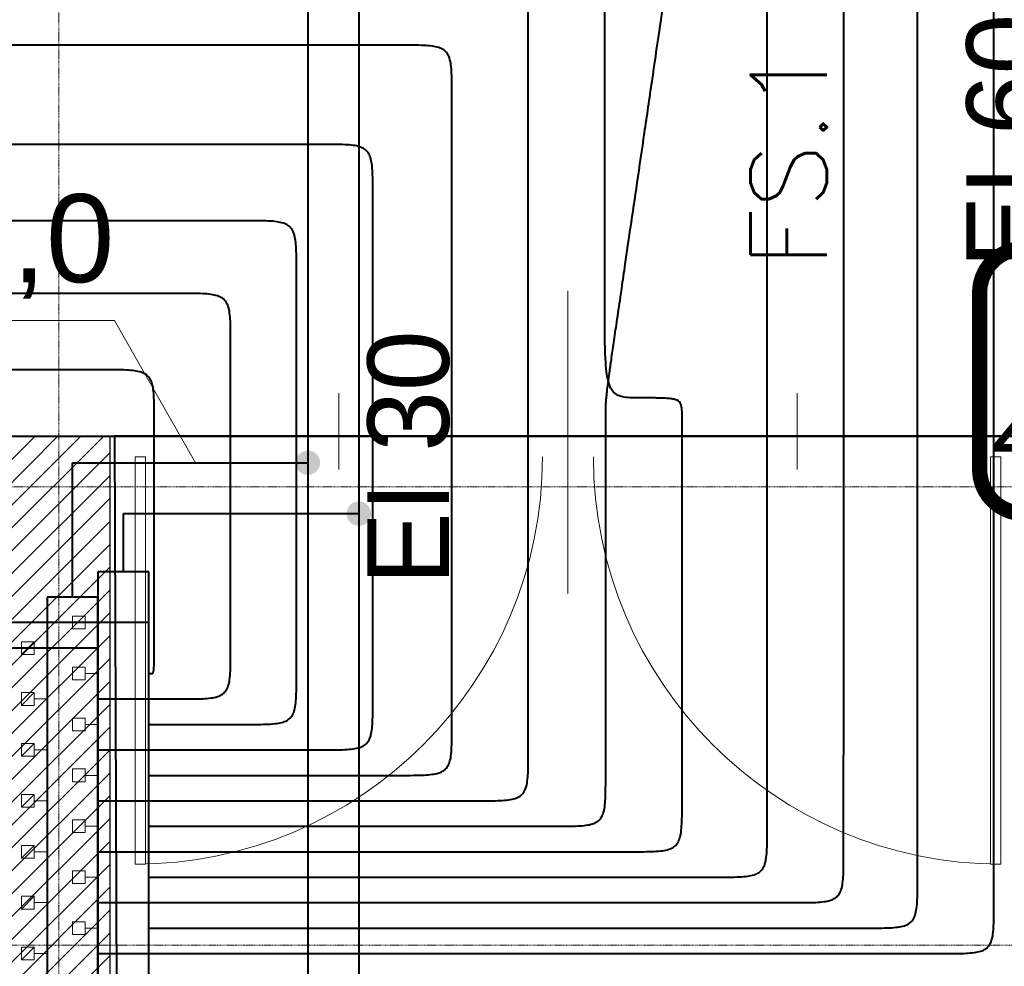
# Model space of a CAD drawing. Header units: millimetres. Extents: x 49908 to 79848, y -11883 to -3092.
# Tile 103 of 222: x 69083 to 69276, y -5031 to -4845. Entities that reach past the tile are written whole.
import ezdxf
from ezdxf.lldxf.tags import DXFTag

# ---------------------------------------------------------------- set-up
doc = ezdxf.new("R2010")
doc.units = ezdxf.units.MM
doc.linetypes.add('DASHDOT', pattern=[1, 0.5, -0.25, 0, -0.25])
for name, color, linetype, lineweight in [('A - STOLARKA - ZESTAWIENIE', 9, 'Continuous', 9), ('A opis', 9, 'Continuous', 13), ('A stolarka', 9, 'Continuous', 9), ('A_CIENKA', 9, 'Continuous', 9), ('A_HATCH', 9, 'Continuous', 9), ('A_MUROWANE', 9, 'Continuous', 25), ('A_OSIE', 9, 'DASHDOT', 9)]:
    doc.layers.add(name, color=color, linetype=linetype, lineweight=lineweight)
doc.layers.add('A_WYMIAR', color=9, linetype='Continuous', lineweight=5, transparency=0.2)
doc.layers.add('IS_Armatura_Therm', color=7, linetype='SOLID')
doc.layers.add('IS_Opisy_działek_Therm', color=7, linetype='SOLID')
for name, color, linetype, true_color in [('IS_Ogrzewanie_płaszczyznowe', 7, 'SOLID', 0xac00e6), ('IS_Ogrzewanie_płaszczyznowe_-_opis', 7, 'SOLID', 0xf000f0), ('IS_Przyłącza_o.p._Powrót', 7, 'DASH', 0x438955), ('IS_Przyłącza_o.p._Zasilanie', 7, 'SOLID', 0xff9124)]:
    doc.layers.add(name, color=color, linetype=linetype, true_color=true_color)
for name, color, linetype, lineweight, true_color in [('IS_Powrót', 7, 'DASH', 25, 0x0000e6), ('IS_Rozdzielacze_Powrót', 5, 'DASH', 25, 0x0000ff), ('IS_Rozdzielacze_Zasilanie', 1, 'SOLID', 25, 0xff0000), ('IS_Rys.pętli_o.p._Powrót', 7, 'DASH', 13, 0x4c9a5f), ('IS_Rys.pętli_o.p._Zasilanie', 7, 'SOLID', 13, 0xff8c1a), ('IS_Zasilanie', 7, 'SOLID', 25, 0xeb0000)]:
    doc.layers.add(name, color=color, linetype=linetype, lineweight=lineweight, true_color=true_color)
doc.styles.add('ROMANS', font='romanpl.shx', dxfattribs={"bigfont": 'romanbigpl.shx'})
tags = doc.linetypes.add('DASH', pattern=[15, 10, -5]).pattern_tags.tags
tags[6:7] = [DXFTag(74, 4), DXFTag(75, 0), DXFTag(340, '0'), DXFTag(46, 0.0), DXFTag(50, 0.0), DXFTag(44, 0.0), DXFTag(45, 0.0)]
tags[4:5] = [DXFTag(74, 4), DXFTag(75, 0), DXFTag(340, '0'), DXFTag(46, 0.0), DXFTag(50, 0.0), DXFTag(44, 0.0), DXFTag(45, 0.0)]
tags = doc.linetypes.add('SOLID', pattern=[10, 10, 0]).pattern_tags.tags
tags[6:7] = [DXFTag(74, 4), DXFTag(75, 0), DXFTag(340, '0'), DXFTag(46, 0.0), DXFTag(50, 0.0), DXFTag(44, 0.0), DXFTag(45, 0.0)]
tags[4:5] = [DXFTag(74, 4), DXFTag(75, 0), DXFTag(340, '0'), DXFTag(46, 0.0), DXFTag(50, 0.0), DXFTag(44, 0.0), DXFTag(45, 0.0)]

msp = doc.modelspace()

# ---------------------------------------------------------------- hatches: boundary and pattern name
at = {"layer": 'A_HATCH', "transparency": 33554687}
h = msp.add_hatch(dxfattribs=at)
h.set_pattern_fill('ANSI31', color=256, angle=360)
h.set_pattern_definition([(45, (16000, 0), (-2.24506403, 2.24506403), [])])
h.paths.add_polyline_path([(69100.47, -6009.74), (69080.47, -6009.74), (69080.47, -6426.63), (69100.47, -6426.63)])
h.paths.add_polyline_path([(69100.47, -5426.63), (69080.47, -5426.63), (69080.47, -5486.63), (68700.47, -5486.63), (68700.47, -5439.13), (68680.47, -5439.13), (68680.47, -5566.63), (68700.47, -5566.63), (68700.47, -5506.63), (69080.47, -5506.63), (69080.47, -5566.63), (69100.47, -5566.63)])
h.paths.add_polyline_path([(69100.47, -4926.63), (69042.97, -4926.63), (69042.97, -4946.63), (69080.47, -4946.63), (69080.47, -5326.63), (69100.47, -5326.63)])
h.paths.add_polyline_path([(68942.97, -4926.63), (68837.97, -4926.63), (68837.97, -4946.63), (68942.97, -4946.63)])
h.paths.add_polyline_path([(69695.47, -5826.63), (69555.47, -5826.63), (69555.47, -5846.63), (69670.47, -5846.63), (69670.47, -6026.63), (69690.47, -6026.63), (69690.47, -5846.63), (69695.47, -5846.63)])
h.paths.add_polyline_path([(69690.47, -6026.63), (69670.47, -6026.63), (69670.47, -6126.63), (69690.47, -6126.63)])
h.paths.add_polyline_path([(69690.47, -6126.63), (69670.47, -6126.63), (69670.47, -6181.63), (69690.47, -6181.63)])
h.paths.add_polyline_path([(69940.47, -5826.63), (69790.47, -5826.63), (69790.47, -5846.63), (69940.47, -5846.63)])
h.paths.add_polyline_path([(69940.47, -5826.63), (69940.47, -5846.63)], flags=17)
h.paths.add_polyline_path([(69790.47, -5826.63), (69785.47, -5826.63), (69785.47, -5846.63), (69790.47, -5846.63)])
h.paths.add_polyline_path([(69325.47, -5826.63), (69325.47, -5846.63), (69465.47, -5846.63), (69465.47, -5826.63)])
h.paths.add_polyline_path([(69300.47, -5851.63), (69280.47, -5851.63), (69280.47, -5966.63), (69290.47, -5966.63), (69300.47, -5966.63)])
h.paths.add_polyline_path([(69300.47, -5439.13), (69280.47, -5439.13), (69280.47, -5813.63), (69300.47, -5813.63)])
h.paths.add_polyline_path([(69280.47, -5014.13), (69300.47, -5014.13), (69300.47, -4926.63), (69280.47, -4926.63)])
h.paths.add_polyline_path([(69300.47, -5039.13), (69280.47, -5039.13), (69280.47, -5414.13), (69300.47, -5414.13)])
h.paths.add_polyline_path([(68700.47, -5839.13), (68680.47, -5839.13), (68680.47, -5909.74), (68700.47, -5909.74)])
h.paths.add_polyline_path([(68700.47, -5814.13), (68700.47, -5826.63), (69080.47, -5826.63), (69080.47, -5909.74), (69100.47, -5909.74), (69100.47, -5666.63), (69080.47, -5666.63), (69080.47, -5806.63), (68700.47, -5806.63), (68700.47, -5666.63), (68680.47, -5666.63), (68680.47, -5814.13)])
h.paths.add_polyline_path([(68680.47, -5014.13), (68700.47, -5014.13), (68700.47, -4946.63), (68737.97, -4946.63), (68737.97, -4926.63), (68680.47, -4926.63)])
h.paths.add_polyline_path([(68700.47, -5039.13), (68680.47, -5039.13), (68680.47, -5314.13), (68700.47, -5314.13)])
at = {"layer": 'IS_Opisy_działek_Therm'}
h = msp.add_hatch(color=5, dxfattribs=at)
edge = h.paths.add_edge_path()
edge.add_arc((69139.39, -4931.87), 2.4, 0, 360)
at = {"layer": 'IS_Zasilanie'}
h = msp.add_hatch(color=256, dxfattribs=at)
edge = h.paths.add_edge_path()
edge.add_arc((69149.39, -4941.87), 2.4, 90, 450)

# ---------------------------------------------------------------- linework, layer by layer
at = {"layer": 'A opis', "ltscale": 0.5}
msp.add_line((69190.45, -4957.59), (69190.45, -4898.1), dxfattribs=at)
at = {"layer": 'A stolarka'}
for p, q in [((69145.47, -4933.2), (69145.47, -4918.2)), ((69235.47, -4933.2), (69235.47, -4918.2))]:
    msp.add_line(p, q, dxfattribs=at)
at = {"layer": 'A_CIENKA'}
for points in [[(69105.47, -4930.7), (69107.47, -4930.7), (69107.47, -5010.7), (69105.47, -5010.7)], [(69275.47, -4930.7), (69273.47, -4930.7), (69273.47, -5010.7), (69275.47, -5010.7)]]:
    msp.add_lwpolyline(points, close=True, dxfattribs=at)
for centre, start, end in [((69105.47, -4930.7), 270, 0), ((69275.47, -4930.7), 180, 270)]:
    msp.add_arc(centre, 80, start, end, dxfattribs=at)
at = {"layer": 'A_MUROWANE'}
msp.add_lwpolyline([(69042.97, -4926.63), (69100.47, -4926.63), (69100.47, -5326.63), (69080.47, -5326.63), (69080.47, -4946.63), (69042.97, -4946.63)], close=True, dxfattribs=at)
at = {"layer": 'A_OSIE', "ltscale": 0.3, "transparency": 33554559}
for p, q in [((69090.47, -7140.05), (69090.47, -3902.99)), ((67440.85, -4936.63), (70341.81, -4936.63)), ((70341.81, -5026.63), (67440.85, -5026.63))]:
    msp.add_line(p, q, dxfattribs=at)
at = {"layer": 'IS_Armatura_Therm', "color": 1, "lineweight": 20}
for p, q in [((69095.66, -4962.02), (69093.16, -4962.02)), ((69093.16, -4962.02), (69093.16, -4964.52)), ((69095.66, -4964.52), (69095.66, -4962.02)), ((69098.16, -4963.27), (69095.66, -4963.27)), ((69093.16, -4964.52), (69095.66, -4964.52)), ((69095.66, -4972.02), (69093.16, -4972.02)), ((69093.16, -4972.02), (69093.16, -4974.52)), ((69095.66, -4974.52), (69095.66, -4972.02)), ((69098.16, -4973.27), (69095.66, -4973.27)), ((69093.16, -4974.52), (69095.66, -4974.52)), ((69095.66, -4982.02), (69093.16, -4982.02)), ((69093.16, -4982.02), (69093.16, -4984.52)), ((69095.66, -4984.52), (69095.66, -4982.02)), ((69093.16, -4984.52), (69095.66, -4984.52)), ((69098.16, -4983.27), (69095.66, -4983.27)), ((69095.66, -4992.02), (69093.16, -4992.02)), ((69093.16, -4992.02), (69093.16, -4994.52)), ((69095.66, -4994.52), (69095.66, -4992.02)), ((69093.16, -4994.52), (69095.66, -4994.52)), ((69098.16, -4993.27), (69095.66, -4993.27)), ((69095.66, -5002.02), (69093.16, -5002.02)), ((69093.16, -5002.02), (69093.16, -5004.52)), ((69095.66, -5004.52), (69095.66, -5002.02)), ((69098.16, -5003.27), (69095.66, -5003.27)), ((69093.16, -5004.52), (69095.66, -5004.52)), ((69095.66, -5012.02), (69093.16, -5012.02)), ((69093.16, -5012.02), (69093.16, -5014.52)), ((69095.66, -5014.52), (69095.66, -5012.02)), ((69098.16, -5013.27), (69095.66, -5013.27)), ((69093.16, -5014.52), (69095.66, -5014.52)), ((69095.66, -5022.02), (69093.16, -5022.02)), ((69093.16, -5022.02), (69093.16, -5024.52)), ((69095.66, -5024.52), (69095.66, -5022.02)), ((69098.16, -5023.27), (69095.66, -5023.27)), ((69093.16, -5024.52), (69095.66, -5024.52))]:
    msp.add_line(p, q, dxfattribs=at)
at = {"layer": 'IS_Armatura_Therm', "color": 5, "lineweight": 20}
for p, q in [((69085.66, -4967.02), (69083.16, -4967.02)), ((69083.16, -4967.02), (69083.16, -4969.52)), ((69085.66, -4967.02), (69083.16, -4969.52)), ((69085.66, -4969.52), (69085.66, -4967.02)), ((69083.16, -4969.52), (69085.66, -4969.52)), ((69088.16, -4968.27), (69085.66, -4968.27)), ((69085.66, -4977.02), (69083.16, -4977.02)), ((69083.16, -4977.02), (69083.16, -4979.52)), ((69085.66, -4977.02), (69083.16, -4979.52)), ((69085.66, -4979.52), (69085.66, -4977.02)), ((69088.16, -4978.27), (69085.66, -4978.27)), ((69083.16, -4979.52), (69085.66, -4979.52)), ((69085.66, -4987.02), (69083.16, -4987.02)), ((69083.16, -4987.02), (69083.16, -4989.52)), ((69085.66, -4987.02), (69083.16, -4989.52)), ((69085.66, -4989.52), (69085.66, -4987.02)), ((69088.16, -4988.27), (69085.66, -4988.27)), ((69083.16, -4989.52), (69085.66, -4989.52)), ((69085.66, -4997.02), (69083.16, -4997.02)), ((69083.16, -4997.02), (69083.16, -4999.52)), ((69085.66, -4997.02), (69083.16, -4999.52)), ((69085.66, -4999.52), (69085.66, -4997.02)), ((69088.16, -4998.27), (69085.66, -4998.27)), ((69083.16, -4999.52), (69085.66, -4999.52)), ((69085.66, -5007.02), (69083.16, -5007.02)), ((69083.16, -5007.02), (69083.16, -5009.52)), ((69085.66, -5007.02), (69083.16, -5009.52)), ((69085.66, -5009.52), (69085.66, -5007.02)), ((69083.16, -5009.52), (69085.66, -5009.52)), ((69088.16, -5008.27), (69085.66, -5008.27)), ((69085.66, -5017.02), (69083.16, -5017.02)), ((69083.16, -5017.02), (69083.16, -5019.52)), ((69085.66, -5017.02), (69083.16, -5019.52)), ((69085.66, -5019.52), (69085.66, -5017.02)), ((69083.16, -5019.52), (69085.66, -5019.52)), ((69088.16, -5018.27), (69085.66, -5018.27)), ((69085.66, -5027.02), (69083.16, -5027.02)), ((69083.16, -5027.02), (69083.16, -5029.52)), ((69085.66, -5027.02), (69083.16, -5029.52)), ((69085.66, -5029.52), (69085.66, -5027.02)), ((69088.16, -5028.27), (69085.66, -5028.27)), ((69083.16, -5029.52), (69085.66, -5029.52))]:
    msp.add_line(p, q, dxfattribs=at)
at = {"layer": 'IS_Ogrzewanie_płaszczyznowe', "lineweight": 40}
for p, q in [((68891.81, -4926.65), (69101.39, -4926.65)), ((69286.43, -4926.65), (69101.39, -4926.65)), ((69101.39, -4926.65), (69102.42, -5178.51)), ((69101.39, -4926.65), (69101.39, -4926.65)), ((69101.39, -4926.65), (69286.43, -4926.65))]:
    msp.add_line(p, q, dxfattribs=at)
at = {"layer": 'IS_Ogrzewanie_płaszczyznowe_-_opis'}
msp.add_lwpolyline([(69279.99, -4941.83, 3, 3, 0), (69418.66, -4941.83, 3, 3, 0.414214), (69427.32, -4933.16, 3, 3, 0), (69427.32, -4898.49, 3, 3, 0.414214), (69418.66, -4889.83, 3, 3, 0), (69279.99, -4889.83, 3, 3, 0.414214), (69271.32, -4898.49, 3, 3, 0), (69271.32, -4933.16, 3, 3, 0.414214), (69279.99, -4941.83, 3, 3, 0)], format="xyseb", dxfattribs=at)
at = {"layer": 'IS_Opisy_działek_Therm', "lineweight": 20}
for p, q in [((69101.38, -4903.94), (68998.38, -4903.94)), ((69117.34, -4931.87), (69101.38, -4903.94))]:
    msp.add_line(p, q, dxfattribs=at)
at = {"layer": 'IS_Powrót', "lineweight": 40}
for p, q in [((69139.39, -4527.34), (69139.39, -4931.87)), ((69093.16, -4958.27), (69093.16, -4931.87)), ((69093.16, -4931.87), (69139.39, -4931.87)), ((69139.39, -4931.87), (69139.39, -5185.11))]:
    msp.add_line(p, q, dxfattribs=at)
at = {"layer": 'IS_Przyłącza_o.p._Powrót', "lineweight": 40}
for points, knots in [([(69274.13, -5018.27), (69274.13, -5015.16), (69274.13, -5003.54), (69274.13, -4979.18), (69274.13, -4942.18), (69274.13, -4896.17), (69274.13, -4844.74), (69274.13, -4791.51), (69274.13, -4740.09), (69274.13, -4694.07), (69274.13, -4657.08), (69274.13, -4632.72), (69274.13, -4621.09), (69274.13, -4617.99)], [0, 0, 0, 0, 0.093229, 0.348858, 0.730798, 1.20296, 1.729255, 2.273595, 2.79989, 3.272052, 3.653992, 3.909621, 4.00285, 4.00285, 4.00285, 4.00285]), ([(69244.61, -5008.27), (69244.61, -5005.29), (69244.61, -4994.12), (69244.62, -4970.73), (69244.63, -4935.2), (69244.64, -4891.01), (69244.65, -4841.63), (69244.66, -4790.51), (69244.67, -4741.12), (69244.68, -4696.93), (69244.68, -4661.4), (69244.69, -4638.01), (69244.69, -4626.84), (69244.69, -4623.86)], [0, 0, 0, 0, 0.089533, 0.335026, 0.701821, 1.155261, 1.660687, 2.183443, 2.688869, 3.142309, 3.509104, 3.754597, 3.84413, 3.84413, 3.84413, 3.84413]), ([(69182.68, -4844.86), (69182.68, -4844.03), (69182.69, -4842.52), (69182.65, -4840.47), (69182.53, -4838.81), (69182.27, -4837.5), (69181.82, -4836.47), (69181.07, -4835.73), (69180.04, -4835.27), (69178.73, -4835.02), (69177.07, -4834.89), (69175.02, -4834.86), (69173.51, -4834.86), (69172.68, -4834.86)], [0, 0, 0, 0, 0.0248686, 0.0452361, 0.061602, 0.0745999, 0.0851852, 0.0948541, 0.1054394, 0.1184374, 0.1348033, 0.1551707, 0.1800393, 0.1800393, 0.1800393, 0.1800393]), ([(69182.68, -4988.27), (69182.68, -4987.16), (69182.68, -4982.99), (69182.68, -4974.26), (69182.68, -4961.01), (69182.68, -4944.53), (69182.68, -4926.1), (69182.68, -4907.03), (69182.68, -4888.6), (69182.68, -4872.12), (69182.68, -4858.86), (69182.68, -4850.14), (69182.68, -4845.97), (69182.68, -4844.86)], [0, 0, 0, 0, 0.033402, 0.12499, 0.261832, 0.430999, 0.619561, 0.814589, 1.003151, 1.172318, 1.30916, 1.400748, 1.43415, 1.43415, 1.43415, 1.43415]), ([(69142.15, -4869.34), (69141.36, -4869.34), (69138.4, -4869.34), (69132.19, -4869.34), (69122.77, -4869.34), (69111.06, -4869.34), (69097.96, -4869.34), (69084.41, -4869.34), (69071.31, -4869.34), (69059.6, -4869.34), (69050.18, -4869.34), (69043.98, -4869.34), (69041.02, -4869.34), (69040.22, -4869.34)], [0, 0, 0, 0, 0.023739, 0.088828, 0.18608, 0.306305, 0.440313, 0.578917, 0.712925, 0.83315, 0.930402, 0.995491, 1.01923, 1.01923, 1.01923, 1.01923]), ([(69152.15, -4879.34), (69152.15, -4878.52), (69152.15, -4877.01), (69152.11, -4874.95), (69151.99, -4873.3), (69151.74, -4871.99), (69151.28, -4870.96), (69150.53, -4870.21), (69149.51, -4869.76), (69148.19, -4869.5), (69146.54, -4869.38), (69144.48, -4869.34), (69142.98, -4869.34), (69142.15, -4869.34)], [0, 0, 0, 0, 0.0248686, 0.0452361, 0.061602, 0.0745999, 0.0851852, 0.0948541, 0.1054394, 0.1184374, 0.1348033, 0.1551707, 0.1800393, 0.1800393, 0.1800393, 0.1800393]), ([(69152.15, -4978.27), (69152.15, -4977.5), (69152.15, -4974.63), (69152.15, -4968.61), (69152.15, -4959.47), (69152.15, -4948.1), (69152.15, -4935.39), (69152.15, -4922.23), (69152.15, -4909.52), (69152.15, -4898.15), (69152.15, -4889.01), (69152.15, -4882.99), (69152.15, -4880.11), (69152.15, -4879.34)], [0, 0, 0, 0, 0.0230408, 0.0862174, 0.1806105, 0.2973013, 0.4273706, 0.5618994, 0.6919687, 0.8086595, 0.9030526, 0.9662292, 0.98927, 0.98927, 0.98927, 0.98927]), ([(69114.22, -4898.62), (69113.42, -4898.62), (69110.39, -4898.62), (69104.06, -4898.62), (69094.45, -4898.62), (69082.49, -4898.62), (69069.12, -4898.62), (69055.28, -4898.62), (69041.92, -4898.62), (69029.96, -4898.62), (69020.34, -4898.62), (69014.01, -4898.62), (69010.99, -4898.62), (69010.18, -4898.62)], [0, 0, 0, 0, 0.024233, 0.090678, 0.189954, 0.312682, 0.449481, 0.590969, 0.727768, 0.850496, 0.949772, 1.016217, 1.04045, 1.04045, 1.04045, 1.04045]), ([(69124.22, -4908.62), (69124.22, -4907.79), (69124.23, -4906.28), (69124.19, -4904.23), (69124.07, -4902.57), (69123.81, -4901.26), (69123.36, -4900.23), (69122.61, -4899.49), (69121.58, -4899.03), (69120.27, -4898.78), (69118.61, -4898.65), (69116.56, -4898.62), (69115.05, -4898.62), (69114.22, -4898.62)], [0, 0, 0, 0, 0.0248686, 0.0452361, 0.061602, 0.0745999, 0.0851852, 0.0948541, 0.1054394, 0.1184374, 0.1348033, 0.1551707, 0.1800393, 0.1800393, 0.1800393, 0.1800393]), ([(69124.22, -4968.27), (69124.22, -4967.81), (69124.22, -4966.08), (69124.22, -4962.45), (69124.22, -4956.93), (69124.22, -4950.07), (69124.22, -4942.41), (69124.22, -4934.48), (69124.22, -4926.81), (69124.22, -4919.96), (69124.22, -4914.44), (69124.22, -4910.81), (69124.22, -4909.08), (69124.22, -4908.62)], [0, 0, 0, 0, 0.0138941, 0.0519908, 0.1089118, 0.1792787, 0.2577132, 0.3388368, 0.4172713, 0.4876382, 0.5445592, 0.5826559, 0.59655, 0.59655, 0.59655, 0.59655]), ([(69212.88, -4998.27), (69212.88, -4997.72), (69212.88, -4995.63), (69212.88, -4991.28), (69212.88, -4984.66), (69212.88, -4976.42), (69212.88, -4967.22), (69212.88, -4957.7), (69212.88, -4948.49), (69212.88, -4940.26), (69212.88, -4933.64), (69212.88, -4929.28), (69212.88, -4927.2), (69212.88, -4926.65)], [0, 0, 0, 0, 0.0166821, 0.0624232, 0.1307659, 0.2152525, 0.3094255, 0.4068273, 0.5010002, 0.5854868, 0.6538295, 0.6995707, 0.7162528, 0.7162528, 0.7162528, 0.7162528]), ([(69085.52, -4968.27), (69084.7, -4968.27), (69083.19, -4968.27), (69081.13, -4968.31), (69079.48, -4968.43), (69078.17, -4968.68), (69077.14, -4969.14), (69076.39, -4969.89), (69075.94, -4970.91), (69075.68, -4972.23), (69075.56, -4973.88), (69075.52, -4975.93), (69075.52, -4977.44), (69075.52, -4978.27)], [0, 0, 0, 0, 0.0248686, 0.0452361, 0.061602, 0.0745999, 0.0851852, 0.0948541, 0.1054394, 0.1184374, 0.1348033, 0.1551707, 0.1800393, 0.1800393, 0.1800393, 0.1800393]), ([(69098.16, -4968.27), (69098.06, -4968.27), (69097.7, -4968.27), (69096.93, -4968.27), (69095.76, -4968.27), (69094.31, -4968.27), (69092.68, -4968.27), (69091, -4968.27), (69089.38, -4968.27), (69087.93, -4968.27), (69086.76, -4968.27), (69085.99, -4968.27), (69085.62, -4968.27), (69085.52, -4968.27)], [0, 0, 0, 0, 0.0029435, 0.0110143, 0.0230731, 0.0379805, 0.0545969, 0.0717831, 0.0883995, 0.1033069, 0.1153657, 0.1234365, 0.12638, 0.12638, 0.12638, 0.12638]), ([(69114.22, -4978.27), (69115.05, -4978.27), (69116.56, -4978.27), (69118.61, -4978.23), (69120.27, -4978.11), (69121.58, -4977.86), (69122.61, -4977.4), (69123.36, -4976.66), (69123.81, -4975.63), (69124.07, -4974.32), (69124.19, -4972.66), (69124.23, -4970.61), (69124.22, -4969.1), (69124.22, -4968.27)], [0, 0, 0, 0, 0.0248686, 0.0452361, 0.061602, 0.0745999, 0.0851852, 0.0948541, 0.1054394, 0.1184374, 0.1348033, 0.1551707, 0.1800393, 0.1800393, 0.1800393, 0.1800393]), ([(69098.16, -4978.27), (69098.29, -4978.27), (69098.75, -4978.27), (69099.73, -4978.27), (69101.22, -4978.27), (69103.06, -4978.27), (69105.13, -4978.27), (69107.26, -4978.27), (69109.33, -4978.27), (69111.17, -4978.27), (69112.66, -4978.27), (69113.63, -4978.27), (69114.1, -4978.27), (69114.22, -4978.27)], [0, 0, 0, 0, 0.003741, 0.0139984, 0.0293243, 0.0482705, 0.0693888, 0.0912312, 0.1123495, 0.1312957, 0.1466216, 0.156879, 0.16062, 0.16062, 0.16062, 0.16062]), ([(69142.15, -4988.27), (69142.98, -4988.27), (69144.48, -4988.27), (69146.54, -4988.23), (69148.19, -4988.11), (69149.51, -4987.86), (69150.53, -4987.4), (69151.28, -4986.66), (69151.74, -4985.63), (69151.99, -4984.32), (69152.11, -4982.66), (69152.15, -4980.61), (69152.15, -4979.1), (69152.15, -4978.27)], [0, 0, 0, 0, 0.0248686, 0.0452361, 0.061602, 0.0745999, 0.0851852, 0.0948541, 0.1054394, 0.1184374, 0.1348033, 0.1551707, 0.1800393, 0.1800393, 0.1800393, 0.1800393]), ([(69098.16, -4988.27), (69098.5, -4988.27), (69099.78, -4988.27), (69102.46, -4988.27), (69106.52, -4988.27), (69111.58, -4988.27), (69117.23, -4988.27), (69123.08, -4988.27), (69128.73, -4988.27), (69133.79, -4988.27), (69137.85, -4988.27), (69140.53, -4988.27), (69141.81, -4988.27), (69142.15, -4988.27)], [0, 0, 0, 0, 0.0102444, 0.038334, 0.0803032, 0.1321863, 0.1900178, 0.2498322, 0.3076637, 0.3595468, 0.401516, 0.4296056, 0.43985, 0.43985, 0.43985, 0.43985]), ([(69172.68, -4998.27), (69173.51, -4998.27), (69175.02, -4998.27), (69177.07, -4998.23), (69178.73, -4998.11), (69180.04, -4997.86), (69181.07, -4997.4), (69181.82, -4996.66), (69182.27, -4995.63), (69182.53, -4994.32), (69182.65, -4992.66), (69182.69, -4990.61), (69182.68, -4989.1), (69182.68, -4988.27)], [0, 0, 0, 0, 0.0248686, 0.0452361, 0.061602, 0.0745999, 0.0851852, 0.0948541, 0.1054394, 0.1184374, 0.1348033, 0.1551707, 0.1800393, 0.1800393, 0.1800393, 0.1800393]), ([(69098.16, -4998.27), (69098.74, -4998.27), (69100.91, -4998.27), (69105.44, -4998.27), (69112.33, -4998.27), (69120.89, -4998.27), (69130.47, -4998.27), (69140.38, -4998.27), (69149.95, -4998.27), (69158.52, -4998.27), (69165.41, -4998.27), (69169.94, -4998.27), (69172.11, -4998.27), (69172.68, -4998.27)], [0, 0, 0, 0, 0.0173567, 0.0649478, 0.1360544, 0.2239579, 0.3219395, 0.4232805, 0.5212621, 0.6091656, 0.6802722, 0.7278633, 0.74522, 0.74522, 0.74522, 0.74522]), ([(69202.88, -5008.27), (69203.71, -5008.27), (69205.22, -5008.27), (69207.27, -5008.23), (69208.92, -5008.11), (69210.24, -5007.86), (69211.27, -5007.4), (69212.01, -5006.66), (69212.47, -5005.63), (69212.72, -5004.32), (69212.84, -5002.66), (69212.88, -5000.61), (69212.88, -4999.1), (69212.88, -4998.27)], [0, 0, 0, 0, 0.0248686, 0.0452361, 0.061602, 0.0745999, 0.0851852, 0.0948541, 0.1054394, 0.1184374, 0.1348033, 0.1551707, 0.1800393, 0.1800393, 0.1800393, 0.1800393]), ([(69098.16, -5008.27), (69098.98, -5008.27), (69102.02, -5008.27), (69108.39, -5008.27), (69118.07, -5008.27), (69130.1, -5008.27), (69143.56, -5008.27), (69157.48, -5008.27), (69170.94, -5008.27), (69182.97, -5008.27), (69192.65, -5008.27), (69199.02, -5008.27), (69202.07, -5008.27), (69202.88, -5008.27)], [0, 0, 0, 0, 0.024389, 0.091263, 0.191179, 0.314699, 0.452379, 0.594781, 0.732461, 0.855981, 0.955897, 1.022771, 1.04716, 1.04716, 1.04716, 1.04716]), ([(69234.61, -5018.27), (69235.44, -5018.27), (69236.95, -5018.27), (69239, -5018.23), (69240.65, -5018.11), (69241.97, -5017.86), (69243, -5017.4), (69243.74, -5016.66), (69244.2, -5015.63), (69244.45, -5014.32), (69244.57, -5012.66), (69244.61, -5010.61), (69244.61, -5009.1), (69244.61, -5008.27)], [0, 0, 0, 0, 0.0248686, 0.0452362, 0.0616024, 0.0746009, 0.0851871, 0.094857, 0.1054432, 0.1184417, 0.1348079, 0.1551754, 0.1800441, 0.1800441, 0.1800441, 0.1800441]), ([(69098.16, -5018.27), (69099.22, -5018.27), (69103.19, -5018.27), (69111.49, -5018.27), (69124.1, -5018.27), (69139.78, -5018.27), (69157.31, -5018.27), (69175.46, -5018.27), (69192.99, -5018.27), (69208.67, -5018.27), (69221.28, -5018.27), (69229.59, -5018.27), (69233.55, -5018.27), (69234.61, -5018.27)], [0, 0, 0, 0, 0.031779, 0.118916, 0.249109, 0.410056, 0.589455, 0.775005, 0.954404, 1.115351, 1.245544, 1.332681, 1.36446, 1.36446, 1.36446, 1.36446]), ([(69264.13, -5028.27), (69264.96, -5028.27), (69266.47, -5028.27), (69268.52, -5028.23), (69270.17, -5028.11), (69271.49, -5027.86), (69272.52, -5027.4), (69273.26, -5026.66), (69273.72, -5025.63), (69273.97, -5024.32), (69274.09, -5022.66), (69274.13, -5020.61), (69274.13, -5019.1), (69274.13, -5018.27)], [0, 0, 0, 0, 0.0248686, 0.0452361, 0.061602, 0.0745999, 0.0851852, 0.0948541, 0.1054394, 0.1184374, 0.1348033, 0.1551707, 0.1800393, 0.1800393, 0.1800393, 0.1800393]), ([(69098.16, -5028.27), (69099.45, -5028.27), (69104.27, -5028.27), (69114.37, -5028.27), (69129.71, -5028.27), (69148.79, -5028.27), (69170.11, -5028.27), (69192.18, -5028.27), (69213.5, -5028.27), (69232.58, -5028.27), (69247.92, -5028.27), (69258.02, -5028.27), (69262.84, -5028.27), (69264.13, -5028.27)], [0, 0, 0, 0, 0.038655, 0.144644, 0.303005, 0.498774, 0.716987, 0.942683, 1.160896, 1.356665, 1.515026, 1.621015, 1.65967, 1.65967, 1.65967, 1.65967])]:
    msp.add_open_spline(points, degree=3, knots=knots, dxfattribs=at)
at = {"layer": 'IS_Przyłącza_o.p._Zasilanie', "lineweight": 40}
for points, knots in [([(69259.13, -5013.27), (69259.13, -5010.2), (69259.13, -4998.72), (69259.13, -4974.66), (69259.13, -4938.13), (69259.13, -4892.7), (69259.13, -4841.91), (69259.13, -4789.35), (69259.13, -4738.56), (69259.13, -4693.12), (69259.13, -4656.59), (69259.13, -4632.54), (69259.13, -4621.06), (69259.13, -4617.99)], [0, 0, 0, 0, 0.092065, 0.344501, 0.72167, 1.187934, 1.707655, 2.245195, 2.764916, 3.23118, 3.608349, 3.860785, 3.95285, 3.95285, 3.95285, 3.95285]), ([(69229.61, -5003.27), (69229.61, -5000.38), (69229.61, -4989.57), (69229.61, -4966.93), (69229.61, -4932.54), (69229.61, -4889.76), (69229.61, -4841.95), (69229.61, -4792.46), (69229.61, -4744.65), (69229.61, -4701.88), (69229.61, -4667.49), (69229.61, -4644.84), (69229.61, -4634.03), (69229.61, -4631.14)], [0, 0, 0, 0, 0.086672, 0.32432, 0.679394, 1.118344, 1.60762, 2.11367, 2.602946, 3.041896, 3.39697, 3.634618, 3.72129, 3.72129, 3.72129, 3.72129]), ([(69157.68, -4849.86), (69156.93, -4849.86), (69154.09, -4849.86), (69148.14, -4849.86), (69139.11, -4849.86), (69127.88, -4849.86), (69115.32, -4849.86), (69102.33, -4849.86), (69089.77, -4849.86), (69078.54, -4849.86), (69069.51, -4849.86), (69063.56, -4849.86), (69060.72, -4849.86), (69059.96, -4849.86)], [0, 0, 0, 0, 0.0227597, 0.0851654, 0.1784069, 0.2936739, 0.4221563, 0.5550437, 0.6835261, 0.7987931, 0.8920346, 0.9544403, 0.9772, 0.9772, 0.9772, 0.9772]), ([(69167.68, -4859.86), (69167.68, -4859.03), (69167.69, -4857.52), (69167.65, -4855.47), (69167.53, -4853.81), (69167.27, -4852.5), (69166.82, -4851.47), (69166.07, -4850.73), (69165.04, -4850.27), (69163.73, -4850.02), (69162.07, -4849.89), (69160.02, -4849.86), (69158.51, -4849.86), (69157.68, -4849.86)], [0, 0, 0, 0, 0.0248686, 0.0452361, 0.061602, 0.0745999, 0.0851852, 0.0948541, 0.1054394, 0.1184374, 0.1348033, 0.1551707, 0.1800393, 0.1800393, 0.1800393, 0.1800393]), ([(69167.68, -4983.27), (69167.68, -4982.31), (69167.68, -4978.73), (69167.68, -4971.22), (69167.68, -4959.81), (69167.68, -4945.63), (69167.68, -4929.77), (69167.68, -4913.36), (69167.68, -4897.5), (69167.68, -4883.32), (69167.68, -4871.91), (69167.68, -4864.4), (69167.68, -4860.81), (69167.68, -4859.86)], [0, 0, 0, 0, 0.028744, 0.107559, 0.225318, 0.370894, 0.53316, 0.70099, 0.863256, 1.008832, 1.126591, 1.205406, 1.23415, 1.23415, 1.23415, 1.23415]), ([(69127.15, -4884.34), (69126.36, -4884.34), (69123.4, -4884.34), (69117.19, -4884.34), (69107.77, -4884.34), (69096.06, -4884.34), (69082.96, -4884.34), (69069.41, -4884.34), (69056.31, -4884.34), (69044.6, -4884.34), (69035.18, -4884.34), (69028.98, -4884.34), (69026.02, -4884.34), (69025.22, -4884.34)], [0, 0, 0, 0, 0.023739, 0.088828, 0.18608, 0.306305, 0.440313, 0.578917, 0.712925, 0.83315, 0.930402, 0.995491, 1.01923, 1.01923, 1.01923, 1.01923]), ([(69137.15, -4894.34), (69137.15, -4893.52), (69137.15, -4892.01), (69137.11, -4889.95), (69136.99, -4888.3), (69136.74, -4886.99), (69136.28, -4885.96), (69135.53, -4885.21), (69134.51, -4884.76), (69133.19, -4884.5), (69131.54, -4884.38), (69129.48, -4884.34), (69127.98, -4884.34), (69127.15, -4884.34)], [0, 0, 0, 0, 0.0248686, 0.0452361, 0.061602, 0.0745999, 0.0851852, 0.0948541, 0.1054394, 0.1184374, 0.1348033, 0.1551707, 0.1800393, 0.1800393, 0.1800393, 0.1800393]), ([(69137.15, -4973.27), (69137.15, -4972.66), (69137.15, -4970.37), (69137.15, -4965.56), (69137.15, -4958.27), (69137.15, -4949.2), (69137.15, -4939.06), (69137.15, -4928.56), (69137.15, -4918.42), (69137.15, -4909.35), (69137.15, -4902.05), (69137.15, -4897.25), (69137.15, -4894.96), (69137.15, -4894.34)], [0, 0, 0, 0, 0.0183827, 0.0687869, 0.1440966, 0.2371961, 0.3409694, 0.4483006, 0.5520739, 0.6451734, 0.7204831, 0.7708873, 0.78927, 0.78927, 0.78927, 0.78927]), ([(69099.22, -4913.62), (69098.42, -4913.62), (69095.39, -4913.62), (69089.06, -4913.62), (69079.45, -4913.62), (69067.49, -4913.62), (69054.12, -4913.62), (69040.28, -4913.62), (69026.92, -4913.62), (69014.96, -4913.62), (69005.34, -4913.62), (68999.01, -4913.62), (68995.99, -4913.62), (68995.18, -4913.62)], [0, 0, 0, 0, 0.024233, 0.090678, 0.189954, 0.312682, 0.449481, 0.590969, 0.727768, 0.850496, 0.949772, 1.016217, 1.04045, 1.04045, 1.04045, 1.04045]), ([(69109.22, -4923.62), (69109.22, -4922.79), (69109.23, -4921.28), (69109.19, -4919.23), (69109.07, -4917.57), (69108.81, -4916.26), (69108.36, -4915.23), (69107.61, -4914.49), (69106.58, -4914.03), (69105.27, -4913.78), (69103.61, -4913.65), (69101.56, -4913.62), (69100.05, -4913.62), (69099.22, -4913.62)], [0, 0, 0, 0, 0.0248686, 0.0452361, 0.061602, 0.0745999, 0.0851852, 0.0948541, 0.1054394, 0.1184374, 0.1348033, 0.1551707, 0.1800393, 0.1800393, 0.1800393, 0.1800393]), ([(69109.22, -4963.27), (69109.22, -4962.96), (69109.22, -4961.81), (69109.22, -4959.4), (69109.22, -4955.73), (69109.22, -4951.18), (69109.22, -4946.08), (69109.22, -4940.81), (69109.22, -4935.71), (69109.22, -4931.15), (69109.22, -4927.49), (69109.22, -4925.08), (69109.22, -4923.92), (69109.22, -4923.62)], [0, 0, 0, 0, 0.009236, 0.0345603, 0.0723979, 0.1191736, 0.171312, 0.225238, 0.2773764, 0.3241521, 0.3619897, 0.387314, 0.39655, 0.39655, 0.39655, 0.39655]), ([(69197.88, -4993.27), (69197.88, -4992.75), (69197.88, -4990.82), (69197.88, -4986.76), (69197.88, -4980.61), (69197.88, -4972.95), (69197.88, -4964.39), (69197.88, -4955.53), (69197.88, -4946.97), (69197.88, -4939.31), (69197.88, -4933.15), (69197.88, -4929.1), (69197.88, -4927.16), (69197.88, -4926.65)], [0, 0, 0, 0, 0.0155175, 0.0580656, 0.1216374, 0.2002262, 0.2878252, 0.3784276, 0.4660265, 0.5446153, 0.6081871, 0.6507352, 0.6662528, 0.6662528, 0.6662528, 0.6662528]), ([(69108.16, -4963.27), (69107.87, -4963.27), (69106.78, -4963.27), (69104.49, -4963.27), (69101.01, -4963.27), (69096.68, -4963.27), (69091.85, -4963.27), (69086.84, -4963.27), (69082.01, -4963.27), (69077.68, -4963.27), (69074.2, -4963.27), (69071.91, -4963.27), (69070.82, -4963.27), (69070.52, -4963.27)], [0, 0, 0, 0, 0.0087662, 0.0328025, 0.0687155, 0.1131119, 0.1625984, 0.2137816, 0.2632681, 0.3076645, 0.3435775, 0.3676138, 0.37638, 0.37638, 0.37638, 0.37638]), ([(69108.69, -4973.27), (69108.74, -4973.27), (69108.82, -4973.28), (69108.96, -4973.21), (69109.04, -4973.03), (69109.1, -4972.74), (69109.15, -4972.26), (69109.18, -4971.56), (69109.2, -4970.59), (69109.22, -4969.3), (69109.22, -4967.66), (69109.22, -4965.61), (69109.22, -4964.1), (69109.22, -4963.27)], [0, 0, 0, 0, 0.0013227, 0.0025249, 0.0041944, 0.0070549, 0.0116658, 0.0185124, 0.0280572, 0.0407553, 0.057059, 0.0774197, 0.1022882, 0.1022882, 0.1022882, 0.1022882]), ([(69108.16, -4973.27), (69108.17, -4973.27), (69108.18, -4973.27), (69108.21, -4973.27), (69108.26, -4973.27), (69108.32, -4973.27), (69108.39, -4973.27), (69108.46, -4973.27), (69108.53, -4973.27), (69108.59, -4973.27), (69108.64, -4973.27), (69108.67, -4973.27), (69108.69, -4973.27), (69108.69, -4973.27)], [0, 0, 0, 0, 0.000123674, 0.00046278, 0.000969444, 0.001595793, 0.002293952, 0.003016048, 0.003714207, 0.004340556, 0.00484722, 0.005186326, 0.00531, 0.00531, 0.00531, 0.00531]), ([(69127.15, -4983.27), (69127.98, -4983.27), (69129.48, -4983.27), (69131.54, -4983.23), (69133.19, -4983.11), (69134.51, -4982.86), (69135.53, -4982.4), (69136.28, -4981.66), (69136.74, -4980.63), (69136.99, -4979.32), (69137.11, -4977.66), (69137.15, -4975.61), (69137.15, -4974.1), (69137.15, -4973.27)], [0, 0, 0, 0, 0.0248686, 0.0452361, 0.061602, 0.0745999, 0.0851852, 0.0948541, 0.1054394, 0.1184374, 0.1348033, 0.1551707, 0.1800393, 0.1800393, 0.1800393, 0.1800393]), ([(69108.16, -4983.27), (69108.31, -4983.27), (69108.86, -4983.27), (69110.02, -4983.27), (69111.77, -4983.27), (69113.95, -4983.27), (69116.39, -4983.27), (69118.92, -4983.27), (69121.36, -4983.27), (69123.54, -4983.27), (69125.29, -4983.27), (69126.45, -4983.27), (69127, -4983.27), (69127.15, -4983.27)], [0, 0, 0, 0, 0.0044218, 0.0165459, 0.0346608, 0.0570548, 0.0820163, 0.1078337, 0.1327952, 0.1551892, 0.1733041, 0.1854282, 0.18985, 0.18985, 0.18985, 0.18985]), ([(69157.68, -4993.27), (69158.51, -4993.27), (69160.02, -4993.27), (69162.07, -4993.23), (69163.73, -4993.11), (69165.04, -4992.86), (69166.07, -4992.4), (69166.82, -4991.66), (69167.27, -4990.63), (69167.53, -4989.32), (69167.65, -4987.66), (69167.69, -4985.61), (69167.68, -4984.1), (69167.68, -4983.27)], [0, 0, 0, 0, 0.0248686, 0.0452361, 0.061602, 0.0745999, 0.0851852, 0.0948541, 0.1054394, 0.1184374, 0.1348033, 0.1551707, 0.1800393, 0.1800393, 0.1800393, 0.1800393]), ([(69108.16, -4993.27), (69108.55, -4993.27), (69109.99, -4993.27), (69113, -4993.27), (69117.58, -4993.27), (69123.27, -4993.27), (69129.63, -4993.27), (69136.22, -4993.27), (69142.58, -4993.27), (69148.27, -4993.27), (69152.85, -4993.27), (69155.86, -4993.27), (69157.3, -4993.27), (69157.68, -4993.27)], [0, 0, 0, 0, 0.011534, 0.0431597, 0.0904121, 0.1488264, 0.213938, 0.281282, 0.3463936, 0.4048079, 0.4520603, 0.483686, 0.49522, 0.49522, 0.49522, 0.49522]), ([(69187.88, -5003.27), (69188.71, -5003.27), (69190.22, -5003.27), (69192.27, -5003.23), (69193.92, -5003.11), (69195.24, -5002.86), (69196.27, -5002.4), (69197.01, -5001.66), (69197.47, -5000.63), (69197.72, -4999.32), (69197.84, -4997.66), (69197.88, -4995.61), (69197.88, -4994.1), (69197.88, -4993.27)], [0, 0, 0, 0, 0.0248686, 0.0452361, 0.061602, 0.0745999, 0.0851852, 0.0948541, 0.1054394, 0.1184374, 0.1348033, 0.1551707, 0.1800393, 0.1800393, 0.1800393, 0.1800393]), ([(69108.16, -5003.27), (69108.78, -5003.27), (69111.1, -5003.27), (69115.95, -5003.27), (69123.32, -5003.27), (69132.48, -5003.27), (69142.72, -5003.27), (69153.32, -5003.27), (69163.56, -5003.27), (69172.73, -5003.27), (69180.09, -5003.27), (69184.94, -5003.27), (69187.26, -5003.27), (69187.88, -5003.27)], [0, 0, 0, 0, 0.0185665, 0.0694745, 0.1455371, 0.2395672, 0.3443779, 0.4527821, 0.5575928, 0.6516229, 0.7276855, 0.7785935, 0.79716, 0.79716, 0.79716, 0.79716]), ([(69219.61, -5013.27), (69220.44, -5013.27), (69221.95, -5013.27), (69224, -5013.23), (69225.65, -5013.11), (69226.97, -5012.86), (69228, -5012.4), (69228.74, -5011.66), (69229.2, -5010.63), (69229.45, -5009.32), (69229.57, -5007.66), (69229.61, -5005.61), (69229.61, -5004.1), (69229.61, -5003.27)], [0, 0, 0, 0, 0.0248686, 0.0452361, 0.061602, 0.0745999, 0.0851852, 0.0948541, 0.1054394, 0.1184374, 0.1348033, 0.1551707, 0.1800393, 0.1800393, 0.1800393, 0.1800393]), ([(69108.16, -5013.27), (69109.03, -5013.27), (69112.27, -5013.27), (69119.05, -5013.27), (69129.35, -5013.27), (69142.16, -5013.27), (69156.48, -5013.27), (69171.3, -5013.27), (69185.61, -5013.27), (69198.42, -5013.27), (69208.72, -5013.27), (69215.51, -5013.27), (69218.74, -5013.27), (69219.61, -5013.27)], [0, 0, 0, 0, 0.025957, 0.097128, 0.203466, 0.334924, 0.481453, 0.633007, 0.779536, 0.910994, 1.017332, 1.088503, 1.11446, 1.11446, 1.11446, 1.11446]), ([(69249.13, -5023.27), (69249.96, -5023.27), (69251.47, -5023.27), (69253.52, -5023.23), (69255.17, -5023.11), (69256.49, -5022.86), (69257.52, -5022.4), (69258.26, -5021.66), (69258.72, -5020.63), (69258.97, -5019.32), (69259.09, -5017.66), (69259.13, -5015.61), (69259.13, -5014.1), (69259.13, -5013.27)], [0, 0, 0, 0, 0.0248686, 0.0452361, 0.061602, 0.0745999, 0.0851852, 0.0948541, 0.1054394, 0.1184374, 0.1348033, 0.1551707, 0.1800393, 0.1800393, 0.1800393, 0.1800393]), ([(69108.16, -5023.27), (69109.26, -5023.27), (69113.35, -5023.27), (69121.93, -5023.27), (69134.96, -5023.27), (69151.16, -5023.27), (69169.27, -5023.27), (69188.02, -5023.27), (69206.13, -5023.27), (69222.33, -5023.27), (69235.36, -5023.27), (69243.94, -5023.27), (69248.04, -5023.27), (69249.13, -5023.27)], [0, 0, 0, 0, 0.032832, 0.122856, 0.257363, 0.423642, 0.608986, 0.800684, 0.986028, 1.152307, 1.286814, 1.376838, 1.40967, 1.40967, 1.40967, 1.40967])]:
    msp.add_open_spline(points, degree=3, knots=knots, dxfattribs=at)
at = {"layer": 'IS_Rozdzielacze_Powrót', "linetype": 'SOLID', "lineweight": 40}
for p, q in [((69098.16, -4958.27), (69088.16, -4958.27)), ((69088.16, -4958.27), (69088.16, -5058.27)), ((69098.16, -5058.27), (69098.16, -4958.27))]:
    msp.add_line(p, q, dxfattribs=at)
at = {"layer": 'IS_Rozdzielacze_Zasilanie', "lineweight": 40}
for p, q in [((69108.16, -4953.27), (69098.16, -4953.27)), ((69098.16, -4953.27), (69098.16, -5053.27)), ((69108.16, -5053.27), (69108.16, -4953.27))]:
    msp.add_line(p, q, dxfattribs=at)
at = {"layer": 'IS_Rys.pętli_o.p._Powrót', "lineweight": 40}
for points, knots in [([(69197.68, -4899.15), (69197.68, -4898.69), (69197.68, -4896.96), (69197.68, -4893.36), (69197.68, -4887.88), (69197.68, -4881.06), (69197.68, -4873.44), (69197.68, -4865.56), (69197.68, -4857.94), (69197.68, -4851.13), (69197.68, -4845.65), (69197.68, -4842.04), (69197.68, -4840.32), (69197.68, -4839.86)], [0, 0, 0, 0, 0.013809, 0.0516725, 0.108245, 0.178181, 0.2561352, 0.3367621, 0.4147163, 0.4846523, 0.5412248, 0.5790882, 0.5928972, 0.5928972, 0.5928972, 0.5928972]), ([(69205.28, -4919.15), (69204.65, -4919.15), (69203.51, -4919.15), (69201.94, -4919.07), (69200.64, -4918.82), (69199.57, -4918.24), (69198.81, -4917.21), (69198.31, -4915.76), (69197.99, -4913.79), (69197.8, -4911.22), (69197.71, -4907.92), (69197.68, -4903.82), (69197.68, -4900.8), (69197.68, -4899.15)], [0, 0, 0, 0, 0.0188932, 0.0343969, 0.0471075, 0.0582411, 0.0699271, 0.0845542, 0.1039527, 0.1294348, 0.1620599, 0.2027831, 0.2525202, 0.2525202, 0.2525202, 0.2525202]), ([(69212.88, -4922.9), (69212.88, -4922.59), (69212.88, -4922.02), (69212.85, -4921.25), (69212.76, -4920.62), (69212.55, -4920.1), (69212.16, -4919.71), (69211.6, -4919.46), (69210.85, -4919.3), (69209.87, -4919.21), (69208.62, -4919.16), (69207.06, -4919.15), (69205.91, -4919.15), (69205.28, -4919.15)], [0, 0, 0, 0, 0.0093259, 0.0169716, 0.0231808, 0.0283896, 0.0333821, 0.0391745, 0.0466243, 0.0563265, 0.0687239, 0.0841931, 0.1030857, 0.1030857, 0.1030857, 0.1030857]), ([(69212.88, -4926.65), (69212.88, -4926.62), (69212.88, -4926.51), (69212.88, -4926.28), (69212.88, -4925.93), (69212.88, -4925.5), (69212.88, -4925.02), (69212.88, -4924.52), (69212.88, -4924.04), (69212.88, -4923.61), (69212.88, -4923.26), (69212.88, -4923.03), (69212.88, -4922.93), (69212.88, -4922.9)], [0, 0, 0, 0, 0.0008734, 0.00326822, 0.00684636, 0.01126972, 0.01620023, 0.02129977, 0.02623028, 0.03065364, 0.03423178, 0.0366266, 0.0375, 0.0375, 0.0375, 0.0375])]:
    msp.add_open_spline(points, degree=3, knots=knots, dxfattribs=at)
at = {"layer": 'IS_Rys.pętli_o.p._Zasilanie', "lineweight": 40}
for points, knots in [([(69200.78, -4899.36), (69200.86, -4898.78), (69201.18, -4896.61), (69201.84, -4892.06), (69202.85, -4885.16), (69204.11, -4876.57), (69205.52, -4866.97), (69206.97, -4857.03), (69208.38, -4847.44), (69209.63, -4838.85), (69210.64, -4831.94), (69211.31, -4827.4), (69211.63, -4825.23), (69211.71, -4824.65)], [0, 0, 0, 0, 0.0175863, 0.0658069, 0.1378541, 0.2269203, 0.3261979, 0.4288793, 0.528157, 0.6172232, 0.6892704, 0.7374909, 0.7550772, 0.7550772, 0.7550772, 0.7550772]), ([(69197.88, -4922.9), (69197.88, -4922.58), (69197.88, -4921.98), (69197.89, -4921.07), (69197.93, -4920.14), (69198.02, -4919.08), (69198.16, -4917.78), (69198.37, -4916.14), (69198.65, -4914.04), (69199.02, -4911.39), (69199.5, -4908.07), (69200.1, -4903.99), (69200.54, -4901), (69200.78, -4899.36)], [0, 0, 0, 0, 0.0094744, 0.0181517, 0.0271, 0.0373941, 0.0501111, 0.0663261, 0.0871115, 0.1135378, 0.1466747, 0.1875911, 0.237356, 0.237356, 0.237356, 0.237356]), ([(69197.88, -4926.65), (69197.88, -4926.62), (69197.88, -4926.51), (69197.88, -4926.28), (69197.88, -4925.93), (69197.88, -4925.5), (69197.88, -4925.02), (69197.88, -4924.52), (69197.88, -4924.04), (69197.88, -4923.61), (69197.88, -4923.26), (69197.88, -4923.03), (69197.88, -4922.93), (69197.88, -4922.9)], [0, 0, 0, 0, 0.0008734, 0.00326822, 0.00684636, 0.01126972, 0.01620023, 0.02129977, 0.02623028, 0.03065364, 0.03423178, 0.0366266, 0.0375, 0.0375, 0.0375, 0.0375])]:
    msp.add_open_spline(points, degree=3, knots=knots, dxfattribs=at)
at = {"layer": 'IS_Zasilanie', "lineweight": 40}
for p, q in [((69149.39, -4517.34), (69149.39, -4941.87)), ((69103.16, -4953.27), (69103.16, -4941.87)), ((69103.16, -4941.87), (69149.39, -4941.87)), ((69149.39, -4941.87), (69149.39, -5195.11))]:
    msp.add_line(p, q, dxfattribs=at)

# ---------------------------------------------------------------- texts
at = {"layer": 'A - STOLARKA - ZESTAWIENIE', "insert": (69226.33, -4893.59), "char_height": 15, "width": 1942.4425, "attachment_point": 1, "rotation": 90, "style": 'ROMANS'}
msp.add_mtext('{\\Fromans|c238;FS.1}', dxfattribs=at)
at = {"layer": 'A_WYMIAR'}
for s, p in [('EI 60', (69284.7, -4893.67)), ('EI 30', (69167.09, -4955.85))]:
    msp.add_text(s, height=16, rotation=90, dxfattribs=at).set_placement(p)
at = {"layer": 'IS_Ogrzewanie_płaszczyznowe_-_opis', "ltscale": 0.01, "insert": (69345.32, -4917.99), "char_height": 15.12, "attachment_point": 3}
msp.add_mtext('\\fArial|b0|i1;4,73 m²', dxfattribs=at)
at = {"layer": 'IS_Opisy_działek_Therm', "ltscale": 0.01, "insert": (69101.38, -4899.62), "char_height": 17.28, "attachment_point": 9}
msp.add_mtext('\\fArial|b0|i0;32 x 3,0', dxfattribs=at)

doc.saveas('drawing.dxf')
